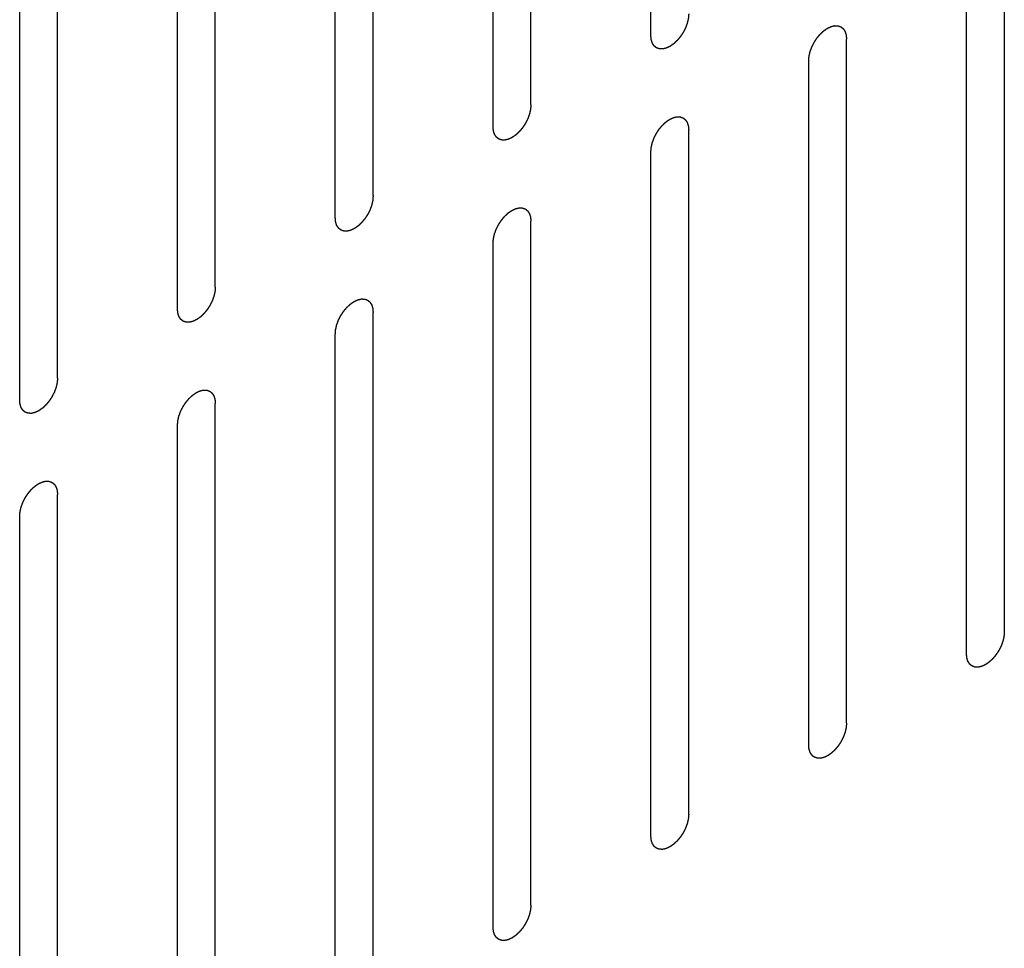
# Model space of a CAD drawing. Header units: inches. Extents: x 5 to 265, y 5 to 171.
# Tile 194 of 212: x 213.28 to 214.66, y 129.66 to 130.96. Entities that reach past the tile are written whole.
import ezdxf

# ---------------------------------------------------------------- set-up
doc = ezdxf.new("R2010")
doc.units = ezdxf.units.IN
doc.header["$LTSCALE"] = 14.96
doc.header["$MEASUREMENT"] = 0
doc.linetypes.add('HIDDEN', pattern=[0.2, 0.1, -0.1])
doc.layers.add('08_ALL_COSMETICS', color=7, linetype='CONTINUOUS')

msp = doc.modelspace()

# ---------------------------------------------------------------- linework, layer by layer
at = {"layer": '08_ALL_COSMETICS', "color": 7, "linetype": 'HIDDEN'}
for p, q in [((214.1677, 130.9393), (214.1677, 131.8987)), ((213.9994, 130.8422), (213.9994, 131.8016)), ((213.9464, 130.8115), (213.9464, 131.7709)), ((213.7781, 130.7144), (213.7781, 131.6738)), ((213.725, 130.6838), (213.725, 131.6432)), ((213.5567, 130.5866), (213.5567, 131.546)), ((213.5037, 130.556), (213.5037, 131.5154)), ((213.3354, 130.4588), (213.3354, 131.4182)), ((213.2824, 130.4282), (213.2824, 131.3876)), ((214.6634, 130.1028), (214.6634, 131.0622)), ((214.6103, 130.0722), (214.6103, 131.0316)), ((214.442, 129.975), (214.442, 130.9344)), ((214.389, 129.9444), (214.389, 130.9038)), ((214.2207, 129.8473), (214.2207, 130.8066)), ((214.1677, 129.8166), (214.1677, 130.776)), ((213.9994, 129.7195), (213.9994, 130.6789)), ((213.9464, 129.6889), (213.9464, 130.6482)), ((213.7781, 129.5917), (213.7781, 130.5511)), ((213.725, 129.5611), (213.725, 130.5205)), ((213.5567, 129.4639), (213.5567, 130.4233)), ((213.5037, 129.4333), (213.5037, 130.3927)), ((213.3354, 129.3361), (213.3354, 130.2955)), ((213.2824, 129.3055), (213.2824, 130.2649))]:
    msp.add_line(p, q, dxfattribs=at)
for points in [[(214.2207, 130.9699), (214.2207, 130.9694), (214.2206, 130.9684), (214.2205, 130.9668), (214.2204, 130.9655), (214.2203, 130.9646), (214.2202, 130.9641), (214.2202, 130.9637), (214.2201, 130.9633), (214.22, 130.9627), (214.2198, 130.9618), (214.2195, 130.9604), (214.2191, 130.959), (214.2189, 130.9581), (214.2188, 130.9575), (214.2187, 130.9571), (214.2186, 130.9567), (214.2184, 130.9561), (214.218, 130.9552), (214.2175, 130.9538), (214.217, 130.9524), (214.2166, 130.9514), (214.2164, 130.9509), (214.2163, 130.9504), (214.2161, 130.95), (214.2158, 130.9495), (214.2153, 130.9485), (214.2146, 130.9471), (214.2139, 130.9457), (214.2134, 130.9448), (214.2132, 130.9442), (214.213, 130.9438), (214.2127, 130.9434), (214.2124, 130.9429), (214.2118, 130.942), (214.2109, 130.9408), (214.2101, 130.9395), (214.2095, 130.9386), (214.2092, 130.9381), (214.209, 130.9377), (214.2087, 130.9374), (214.2083, 130.9369), (214.2076, 130.9361), (214.2067, 130.935), (214.2057, 130.9338), (214.2051, 130.933), (214.2047, 130.9326), (214.2044, 130.9322), (214.2041, 130.932), (214.2037, 130.9316), (214.2029, 130.9309), (214.2019, 130.9299), (214.2009, 130.929), (214.2002, 130.9283), (214.1997, 130.9279), (214.1994, 130.9276), (214.1991, 130.9274), (214.1987, 130.9271), (214.1979, 130.9266), (214.1968, 130.9258), (214.1957, 130.9251), (214.195, 130.9245), (214.1945, 130.9242), (214.1942, 130.924), (214.1939, 130.9239), (214.1934, 130.9237), (214.1927, 130.9233), (214.1916, 130.9228), (214.1905, 130.9223), (214.1898, 130.922), (214.1894, 130.9218), (214.189, 130.9216), (214.1887, 130.9216), (214.1883, 130.9215), (214.1876, 130.9213), (214.1866, 130.9211), (214.1855, 130.9208), (214.1848, 130.9207), (214.1844, 130.9206), (214.1841, 130.9205), (214.1838, 130.9205), (214.1834, 130.9205), (214.1828, 130.9205), (214.1818, 130.9206), (214.1809, 130.9206), (214.1802, 130.9206), (214.1798, 130.9207), (214.1795, 130.9206), (214.1793, 130.9208), (214.1789, 130.9209), (214.1783, 130.9211), (214.1775, 130.9214), (214.1766, 130.9217), (214.176, 130.9219), (214.1757, 130.9221), (214.1754, 130.9221), (214.1752, 130.9223), (214.175, 130.9226), (214.1745, 130.923), (214.1738, 130.9235), (214.1731, 130.9241), (214.1726, 130.9245), (214.1724, 130.9247), (214.1721, 130.9249), (214.172, 130.9251), (214.1718, 130.9254), (214.1715, 130.926), (214.1709, 130.9268), (214.1704, 130.9276), (214.1701, 130.9282), (214.1699, 130.9285), (214.1697, 130.9287), (214.1696, 130.929), (214.1695, 130.9294), (214.1693, 130.9301), (214.169, 130.9312), (214.1686, 130.9322), (214.1684, 130.9329), (214.1683, 130.9333), (214.1682, 130.9336), (214.1682, 130.9339), (214.1681, 130.9344), (214.1681, 130.9353), (214.1679, 130.9364), (214.1678, 130.9379), (214.1677, 130.9388), (214.1677, 130.9393)], [(214.389, 130.9038), (214.389, 130.9043), (214.3891, 130.9054), (214.3893, 130.9069), (214.3894, 130.9082), (214.3894, 130.9091), (214.3895, 130.9097), (214.3895, 130.91), (214.3896, 130.9105), (214.3897, 130.911), (214.3899, 130.912), (214.3903, 130.9133), (214.3906, 130.9147), (214.3908, 130.9157), (214.3909, 130.9162), (214.391, 130.9166), (214.3912, 130.917), (214.3914, 130.9176), (214.3917, 130.9186), (214.3922, 130.92), (214.3927, 130.9214), (214.3931, 130.9223), (214.3933, 130.9229), (214.3934, 130.9233), (214.3936, 130.9237), (214.3939, 130.9243), (214.3944, 130.9252), (214.3951, 130.9266), (214.3958, 130.928), (214.3963, 130.929), (214.3966, 130.9295), (214.3968, 130.9299), (214.397, 130.9303), (214.3974, 130.9308), (214.3979, 130.9317), (214.3988, 130.933), (214.3996, 130.9343), (214.4002, 130.9352), (214.4005, 130.9357), (214.4008, 130.9361), (214.4011, 130.9364), (214.4014, 130.9368), (214.4021, 130.9376), (214.403, 130.9388), (214.404, 130.9399), (214.4047, 130.9407), (214.405, 130.9412), (214.4053, 130.9415), (214.4056, 130.9418), (214.4061, 130.9422), (214.4068, 130.9428), (214.4078, 130.9438), (214.4088, 130.9448), (214.4096, 130.9454), (214.41, 130.9458), (214.4103, 130.9461), (214.4106, 130.9463), (214.411, 130.9466), (214.4118, 130.9472), (214.4129, 130.9479), (214.414, 130.9487), (214.4148, 130.9492), (214.4152, 130.9495), (214.4155, 130.9498), (214.4158, 130.9499), (214.4163, 130.9501), (214.417, 130.9504), (214.4181, 130.9509), (214.4192, 130.9514), (214.4199, 130.9518), (214.4203, 130.952), (214.4207, 130.9521), (214.421, 130.9522), (214.4214, 130.9523), (214.4221, 130.9525), (214.4231, 130.9527), (214.4242, 130.9529), (214.4249, 130.9531), (214.4253, 130.9532), (214.4256, 130.9533), (214.4259, 130.9532), (214.4263, 130.9532), (214.427, 130.9532), (214.4279, 130.9532), (214.4289, 130.9531), (214.4295, 130.9531), (214.4299, 130.9531), (214.4302, 130.9531), (214.4304, 130.953), (214.4308, 130.9529), (214.4314, 130.9526), (214.4322, 130.9523), (214.4331, 130.952), (214.4337, 130.9518), (214.434, 130.9517), (214.4343, 130.9516), (214.4345, 130.9514), (214.4348, 130.9512), (214.4352, 130.9508), (214.4359, 130.9502), (214.4366, 130.9497), (214.4371, 130.9493), (214.4373, 130.949), (214.4376, 130.9489), (214.4377, 130.9486), (214.4379, 130.9483), (214.4383, 130.9477), (214.4388, 130.9469), (214.4393, 130.9461), (214.4396, 130.9456), (214.4398, 130.9452), (214.44, 130.945), (214.4401, 130.9447), (214.4402, 130.9443), (214.4404, 130.9436), (214.4408, 130.9426), (214.4411, 130.9416), (214.4413, 130.9409), (214.4414, 130.9405), (214.4415, 130.9402), (214.4415, 130.9398), (214.4416, 130.9393), (214.4417, 130.9385), (214.4418, 130.9373), (214.4419, 130.9359), (214.442, 130.9349), (214.442, 130.9344)], [(213.9994, 130.8422), (213.9993, 130.8416), (213.9993, 130.8406), (213.9991, 130.839), (213.999, 130.8377), (213.999, 130.8368), (213.9989, 130.8363), (213.9989, 130.8359), (213.9988, 130.8355), (213.9987, 130.835), (213.9984, 130.834), (213.9981, 130.8326), (213.9978, 130.8313), (213.9976, 130.8303), (213.9975, 130.8297), (213.9974, 130.8293), (213.9972, 130.8289), (213.997, 130.8284), (213.9967, 130.8274), (213.9962, 130.826), (213.9957, 130.8246), (213.9953, 130.8236), (213.9951, 130.8231), (213.995, 130.8227), (213.9947, 130.8222), (213.9945, 130.8217), (213.994, 130.8207), (213.9933, 130.8193), (213.9926, 130.818), (213.9921, 130.817), (213.9918, 130.8164), (213.9916, 130.816), (213.9914, 130.8156), (213.991, 130.8151), (213.9905, 130.8142), (213.9896, 130.813), (213.9888, 130.8117), (213.9882, 130.8108), (213.9879, 130.8103), (213.9876, 130.8099), (213.9873, 130.8096), (213.987, 130.8091), (213.9863, 130.8083), (213.9853, 130.8072), (213.9844, 130.8061), (213.9837, 130.8053), (213.9833, 130.8048), (213.9831, 130.8045), (213.9828, 130.8042), (213.9823, 130.8038), (213.9816, 130.8031), (213.9806, 130.8022), (213.9796, 130.8012), (213.9788, 130.8005), (213.9784, 130.8002), (213.9781, 130.7998), (213.9778, 130.7996), (213.9774, 130.7993), (213.9766, 130.7988), (213.9755, 130.798), (213.9744, 130.7973), (213.9736, 130.7968), (213.9732, 130.7965), (213.9729, 130.7962), (213.9726, 130.7961), (213.9721, 130.7959), (213.9714, 130.7955), (213.9703, 130.795), (213.9692, 130.7945), (213.9685, 130.7942), (213.968, 130.794), (213.9677, 130.7938), (213.9674, 130.7938), (213.967, 130.7937), (213.9663, 130.7935), (213.9652, 130.7933), (213.9642, 130.793), (213.9635, 130.7929), (213.9631, 130.7928), (213.9628, 130.7927), (213.9625, 130.7927), (213.9621, 130.7927), (213.9614, 130.7928), (213.9605, 130.7928), (213.9595, 130.7928), (213.9589, 130.7928), (213.9585, 130.7929), (213.9582, 130.7929), (213.9579, 130.793), (213.9576, 130.7931), (213.957, 130.7933), (213.9562, 130.7936), (213.9553, 130.7939), (213.9547, 130.7942), (213.9544, 130.7943), (213.9541, 130.7944), (213.9539, 130.7946), (213.9536, 130.7948), (213.9532, 130.7952), (213.9525, 130.7957), (213.9518, 130.7963), (213.9513, 130.7967), (213.951, 130.7969), (213.9508, 130.7971), (213.9507, 130.7973), (213.9505, 130.7977), (213.9501, 130.7982), (213.9496, 130.799), (213.9491, 130.7998), (213.9487, 130.8004), (213.9486, 130.8007), (213.9484, 130.8009), (213.9483, 130.8013), (213.9482, 130.8017), (213.948, 130.8024), (213.9476, 130.8034), (213.9473, 130.8044), (213.9471, 130.8051), (213.947, 130.8055), (213.9469, 130.8058), (213.9469, 130.8062), (213.9468, 130.8066), (213.9467, 130.8075), (213.9466, 130.8087), (213.9465, 130.8101), (213.9464, 130.8111), (213.9464, 130.8115)], [(214.1677, 130.776), (214.1677, 130.7765), (214.1678, 130.7776), (214.1679, 130.7791), (214.168, 130.7804), (214.1681, 130.7814), (214.1682, 130.7819), (214.1682, 130.7823), (214.1683, 130.7827), (214.1684, 130.7832), (214.1686, 130.7842), (214.1689, 130.7856), (214.1692, 130.7869), (214.1695, 130.7879), (214.1696, 130.7884), (214.1697, 130.7888), (214.1698, 130.7893), (214.17, 130.7898), (214.1704, 130.7908), (214.1709, 130.7922), (214.1714, 130.7936), (214.1718, 130.7946), (214.172, 130.7951), (214.1721, 130.7955), (214.1723, 130.7959), (214.1726, 130.7965), (214.1731, 130.7975), (214.1738, 130.7988), (214.1745, 130.8002), (214.175, 130.8012), (214.1752, 130.8017), (214.1754, 130.8022), (214.1757, 130.8025), (214.176, 130.803), (214.1766, 130.8039), (214.1774, 130.8052), (214.1783, 130.8065), (214.1789, 130.8074), (214.1792, 130.8079), (214.1794, 130.8083), (214.1797, 130.8086), (214.1801, 130.8091), (214.1808, 130.8099), (214.1817, 130.811), (214.1827, 130.8121), (214.1833, 130.8129), (214.1837, 130.8134), (214.184, 130.8137), (214.1843, 130.814), (214.1847, 130.8144), (214.1855, 130.8151), (214.1865, 130.816), (214.1875, 130.817), (214.1882, 130.8177), (214.1886, 130.818), (214.189, 130.8183), (214.1893, 130.8185), (214.1897, 130.8189), (214.1905, 130.8194), (214.1916, 130.8201), (214.1927, 130.8209), (214.1934, 130.8214), (214.1939, 130.8217), (214.1942, 130.822), (214.1945, 130.8221), (214.1949, 130.8223), (214.1957, 130.8226), (214.1968, 130.8231), (214.1978, 130.8236), (214.1986, 130.824), (214.199, 130.8242), (214.1994, 130.8244), (214.1997, 130.8244), (214.2001, 130.8245), (214.2008, 130.8247), (214.2018, 130.8249), (214.2029, 130.8251), (214.2036, 130.8253), (214.204, 130.8254), (214.2043, 130.8255), (214.2046, 130.8255), (214.205, 130.8255), (214.2056, 130.8254), (214.2066, 130.8254), (214.2075, 130.8254), (214.2082, 130.8253), (214.2086, 130.8253), (214.2089, 130.8253), (214.2091, 130.8252), (214.2095, 130.8251), (214.2101, 130.8249), (214.2109, 130.8246), (214.2118, 130.8242), (214.2124, 130.824), (214.2127, 130.8239), (214.213, 130.8238), (214.2131, 130.8236), (214.2134, 130.8234), (214.2139, 130.823), (214.2146, 130.8224), (214.2153, 130.8219), (214.2158, 130.8215), (214.216, 130.8213), (214.2162, 130.8211), (214.2164, 130.8208), (214.2166, 130.8205), (214.2169, 130.82), (214.2175, 130.8192), (214.218, 130.8184), (214.2183, 130.8178), (214.2185, 130.8175), (214.2187, 130.8173), (214.2188, 130.8169), (214.2189, 130.8165), (214.2191, 130.8158), (214.2194, 130.8148), (214.2197, 130.8138), (214.22, 130.8131), (214.2201, 130.8127), (214.2202, 130.8124), (214.2202, 130.812), (214.2203, 130.8116), (214.2203, 130.8107), (214.2205, 130.8095), (214.2206, 130.8081), (214.2207, 130.8071), (214.2207, 130.8066)], [(213.7781, 130.7144), (213.778, 130.7139), (213.7779, 130.7128), (213.7778, 130.7113), (213.7777, 130.71), (213.7776, 130.7091), (213.7776, 130.7085), (213.7776, 130.7081), (213.7775, 130.7077), (213.7773, 130.7072), (213.7771, 130.7062), (213.7768, 130.7049), (213.7765, 130.7035), (213.7763, 130.7025), (213.7762, 130.702), (213.7761, 130.7016), (213.7759, 130.7011), (213.7757, 130.7006), (213.7754, 130.6996), (213.7749, 130.6982), (213.7743, 130.6968), (213.774, 130.6959), (213.7738, 130.6953), (213.7737, 130.6949), (213.7734, 130.6945), (213.7732, 130.6939), (213.7727, 130.6929), (213.772, 130.6916), (213.7713, 130.6902), (213.7708, 130.6892), (213.7705, 130.6887), (213.7703, 130.6882), (213.77, 130.6879), (213.7697, 130.6874), (213.7691, 130.6865), (213.7683, 130.6852), (213.7675, 130.6839), (213.7669, 130.683), (213.7665, 130.6825), (213.7663, 130.6821), (213.766, 130.6818), (213.7656, 130.6813), (213.765, 130.6806), (213.764, 130.6794), (213.7631, 130.6783), (213.7624, 130.6775), (213.762, 130.677), (213.7617, 130.6767), (213.7614, 130.6764), (213.761, 130.676), (213.7603, 130.6753), (213.7593, 130.6744), (213.7582, 130.6734), (213.7575, 130.6728), (213.7571, 130.6724), (213.7568, 130.6721), (213.7565, 130.6719), (213.756, 130.6716), (213.7553, 130.671), (213.7542, 130.6703), (213.7531, 130.6695), (213.7523, 130.669), (213.7519, 130.6687), (213.7515, 130.6684), (213.7512, 130.6683), (213.7508, 130.6681), (213.75, 130.6678), (213.749, 130.6673), (213.7479, 130.6668), (213.7472, 130.6664), (213.7467, 130.6662), (213.7464, 130.666), (213.7461, 130.666), (213.7457, 130.6659), (213.745, 130.6657), (213.7439, 130.6655), (213.7429, 130.6653), (213.7422, 130.6651), (213.7418, 130.665), (213.7414, 130.6649), (213.7412, 130.6649), (213.7408, 130.665), (213.7401, 130.665), (213.7392, 130.665), (213.7382, 130.6651), (213.7375, 130.6651), (213.7372, 130.6651), (213.7369, 130.6651), (213.7366, 130.6652), (213.7363, 130.6653), (213.7357, 130.6655), (213.7348, 130.6658), (213.734, 130.6662), (213.7334, 130.6664), (213.7331, 130.6665), (213.7328, 130.6666), (213.7326, 130.6668), (213.7323, 130.667), (213.7318, 130.6674), (213.7312, 130.668), (213.7305, 130.6685), (213.73, 130.6689), (213.7297, 130.6692), (213.7295, 130.6693), (213.7294, 130.6696), (213.7292, 130.6699), (213.7288, 130.6704), (213.7283, 130.6712), (213.7278, 130.672), (213.7274, 130.6726), (213.7272, 130.6729), (213.7271, 130.6732), (213.727, 130.6735), (213.7268, 130.6739), (213.7266, 130.6746), (213.7263, 130.6756), (213.726, 130.6766), (213.7258, 130.6773), (213.7257, 130.6777), (213.7255, 130.678), (213.7255, 130.6784), (213.7255, 130.6788), (213.7254, 130.6797), (213.7253, 130.6809), (213.7252, 130.6823), (213.7251, 130.6833), (213.725, 130.6838)], [(213.9464, 130.6482), (213.9464, 130.6488), (213.9465, 130.6498), (213.9466, 130.6514), (213.9467, 130.6527), (213.9468, 130.6536), (213.9468, 130.6541), (213.9468, 130.6545), (213.947, 130.6549), (213.9471, 130.6554), (213.9473, 130.6564), (213.9476, 130.6578), (213.9479, 130.6591), (213.9481, 130.6601), (213.9483, 130.6607), (213.9483, 130.6611), (213.9485, 130.6615), (213.9487, 130.662), (213.9491, 130.663), (213.9496, 130.6644), (213.9501, 130.6658), (213.9504, 130.6668), (213.9506, 130.6673), (213.9508, 130.6677), (213.951, 130.6682), (213.9513, 130.6687), (213.9518, 130.6697), (213.9525, 130.6711), (213.9532, 130.6724), (213.9536, 130.6734), (213.9539, 130.674), (213.9541, 130.6744), (213.9544, 130.6748), (213.9547, 130.6753), (213.9553, 130.6762), (213.9561, 130.6774), (213.957, 130.6787), (213.9575, 130.6796), (213.9579, 130.6801), (213.9581, 130.6805), (213.9584, 130.6808), (213.9588, 130.6813), (213.9595, 130.6821), (213.9604, 130.6832), (213.9614, 130.6843), (213.962, 130.6851), (213.9624, 130.6856), (213.9627, 130.686), (213.963, 130.6862), (213.9634, 130.6866), (213.9641, 130.6873), (213.9652, 130.6882), (213.9662, 130.6892), (213.9669, 130.6899), (213.9673, 130.6902), (213.9676, 130.6906), (213.968, 130.6908), (213.9684, 130.6911), (213.9692, 130.6916), (213.9703, 130.6924), (213.9713, 130.6931), (213.9721, 130.6936), (213.9725, 130.6939), (213.9729, 130.6942), (213.9732, 130.6943), (213.9736, 130.6945), (213.9744, 130.6949), (213.9754, 130.6954), (213.9765, 130.6959), (213.9773, 130.6962), (213.9777, 130.6964), (213.978, 130.6966), (213.9783, 130.6966), (213.9787, 130.6967), (213.9795, 130.6969), (213.9805, 130.6971), (213.9815, 130.6974), (213.9823, 130.6975), (213.9827, 130.6976), (213.983, 130.6977), (213.9833, 130.6977), (213.9836, 130.6977), (213.9843, 130.6976), (213.9853, 130.6976), (213.9862, 130.6976), (213.9869, 130.6976), (213.9873, 130.6975), (213.9876, 130.6976), (213.9878, 130.6974), (213.9881, 130.6973), (213.9887, 130.6971), (213.9896, 130.6968), (213.9904, 130.6965), (213.991, 130.6963), (213.9914, 130.6961), (213.9916, 130.6961), (213.9918, 130.6959), (213.9921, 130.6956), (213.9926, 130.6952), (213.9933, 130.6947), (213.9939, 130.6941), (213.9944, 130.6937), (213.9947, 130.6935), (213.9949, 130.6933), (213.9951, 130.6931), (213.9953, 130.6927), (213.9956, 130.6922), (213.9961, 130.6914), (213.9966, 130.6906), (213.997, 130.69), (213.9972, 130.6897), (213.9974, 130.6895), (213.9974, 130.6891), (213.9976, 130.6887), (213.9978, 130.688), (213.9981, 130.687), (213.9984, 130.686), (213.9986, 130.6853), (213.9988, 130.6849), (213.9989, 130.6846), (213.9989, 130.6842), (213.9989, 130.6838), (213.999, 130.6829), (213.9991, 130.6817), (213.9993, 130.6803), (213.9993, 130.6793), (213.9994, 130.6789)], [(213.5567, 130.5866), (213.5567, 130.5861), (213.5566, 130.585), (213.5565, 130.5835), (213.5564, 130.5822), (213.5563, 130.5813), (213.5563, 130.5808), (213.5563, 130.5804), (213.5561, 130.5799), (213.556, 130.5794), (213.5558, 130.5784), (213.5555, 130.5771), (213.5552, 130.5757), (213.555, 130.5747), (213.5548, 130.5742), (213.5548, 130.5738), (213.5546, 130.5734), (213.5544, 130.5728), (213.554, 130.5718), (213.5535, 130.5704), (213.553, 130.569), (213.5527, 130.5681), (213.5525, 130.5675), (213.5523, 130.5671), (213.5521, 130.5667), (213.5518, 130.5661), (213.5513, 130.5652), (213.5506, 130.5638), (213.5499, 130.5624), (213.5495, 130.5614), (213.5492, 130.5609), (213.549, 130.5605), (213.5487, 130.5601), (213.5484, 130.5596), (213.5478, 130.5587), (213.547, 130.5574), (213.5461, 130.5561), (213.5456, 130.5553), (213.5452, 130.5547), (213.545, 130.5544), (213.5447, 130.554), (213.5443, 130.5536), (213.5436, 130.5528), (213.5427, 130.5516), (213.5417, 130.5505), (213.5411, 130.5497), (213.5407, 130.5493), (213.5404, 130.5489), (213.5401, 130.5486), (213.5397, 130.5482), (213.539, 130.5476), (213.5379, 130.5466), (213.5369, 130.5456), (213.5362, 130.545), (213.5358, 130.5446), (213.5355, 130.5443), (213.5351, 130.5441), (213.5347, 130.5438), (213.5339, 130.5432), (213.5328, 130.5425), (213.5318, 130.5417), (213.531, 130.5412), (213.5306, 130.5409), (213.5302, 130.5407), (213.5299, 130.5405), (213.5295, 130.5403), (213.5287, 130.54), (213.5277, 130.5395), (213.5266, 130.539), (213.5258, 130.5386), (213.5254, 130.5384), (213.5251, 130.5383), (213.5248, 130.5382), (213.5244, 130.5381), (213.5236, 130.538), (213.5226, 130.5377), (213.5216, 130.5375), (213.5208, 130.5373), (213.5204, 130.5372), (213.5201, 130.5371), (213.5198, 130.5372), (213.5195, 130.5372), (213.5188, 130.5372), (213.5178, 130.5372), (213.5169, 130.5373), (213.5162, 130.5373), (213.5158, 130.5373), (213.5155, 130.5373), (213.5153, 130.5374), (213.515, 130.5375), (213.5144, 130.5378), (213.5135, 130.5381), (213.5127, 130.5384), (213.5121, 130.5386), (213.5117, 130.5387), (213.5115, 130.5388), (213.5113, 130.539), (213.511, 130.5392), (213.5105, 130.5396), (213.5098, 130.5402), (213.5092, 130.5407), (213.5087, 130.5411), (213.5084, 130.5414), (213.5082, 130.5415), (213.508, 130.5418), (213.5078, 130.5421), (213.5075, 130.5427), (213.507, 130.5435), (213.5065, 130.5443), (213.5061, 130.5448), (213.5059, 130.5452), (213.5057, 130.5454), (213.5057, 130.5457), (213.5055, 130.5461), (213.5053, 130.5468), (213.505, 130.5478), (213.5047, 130.5488), (213.5045, 130.5495), (213.5043, 130.5499), (213.5042, 130.5502), (213.5042, 130.5506), (213.5042, 130.5511), (213.5041, 130.5519), (213.504, 130.5531), (213.5038, 130.5545), (213.5038, 130.5555), (213.5037, 130.556)], [(213.725, 130.5205), (213.7251, 130.521), (213.7252, 130.522), (213.7253, 130.5236), (213.7254, 130.5249), (213.7255, 130.5258), (213.7255, 130.5263), (213.7255, 130.5267), (213.7256, 130.5271), (213.7258, 130.5277), (213.726, 130.5286), (213.7263, 130.53), (213.7266, 130.5314), (213.7268, 130.5323), (213.7269, 130.5329), (213.727, 130.5333), (213.7272, 130.5337), (213.7274, 130.5343), (213.7277, 130.5352), (213.7282, 130.5366), (213.7288, 130.538), (213.7291, 130.539), (213.7293, 130.5395), (213.7294, 130.54), (213.7297, 130.5404), (213.7299, 130.5409), (213.7304, 130.5419), (213.7311, 130.5433), (213.7318, 130.5447), (213.7323, 130.5456), (213.7326, 130.5462), (213.7328, 130.5466), (213.7331, 130.547), (213.7334, 130.5475), (213.734, 130.5484), (213.7348, 130.5496), (213.7356, 130.5509), (213.7362, 130.5518), (213.7366, 130.5523), (213.7368, 130.5527), (213.7371, 130.553), (213.7375, 130.5535), (213.7381, 130.5543), (213.7391, 130.5554), (213.74, 130.5566), (213.7407, 130.5574), (213.7411, 130.5578), (213.7414, 130.5582), (213.7417, 130.5584), (213.7421, 130.5588), (213.7428, 130.5595), (213.7438, 130.5605), (213.7449, 130.5614), (213.7456, 130.5621), (213.746, 130.5625), (213.7463, 130.5628), (213.7466, 130.563), (213.7471, 130.5633), (213.7478, 130.5638), (213.7489, 130.5646), (213.75, 130.5653), (213.7508, 130.5659), (213.7512, 130.5662), (213.7516, 130.5664), (213.7519, 130.5665), (213.7523, 130.5667), (213.7531, 130.5671), (213.7541, 130.5676), (213.7552, 130.5681), (213.756, 130.5684), (213.7564, 130.5686), (213.7567, 130.5688), (213.757, 130.5688), (213.7574, 130.5689), (213.7581, 130.5691), (213.7592, 130.5693), (213.7602, 130.5696), (213.7609, 130.5698), (213.7613, 130.5698), (213.7617, 130.5699), (213.7619, 130.5699), (213.7623, 130.5699), (213.763, 130.5699), (213.7639, 130.5698), (213.7649, 130.5698), (213.7656, 130.5698), (213.7659, 130.5698), (213.7662, 130.5698), (213.7665, 130.5696), (213.7668, 130.5695), (213.7674, 130.5693), (213.7683, 130.569), (213.7691, 130.5687), (213.7697, 130.5685), (213.77, 130.5683), (213.7703, 130.5683), (213.7705, 130.5681), (213.7708, 130.5679), (213.7713, 130.5675), (213.7719, 130.5669), (213.7726, 130.5663), (213.7731, 130.5659), (213.7734, 130.5657), (213.7736, 130.5655), (213.7737, 130.5653), (213.7739, 130.565), (213.7743, 130.5644), (213.7748, 130.5636), (213.7753, 130.5628), (213.7757, 130.5622), (213.7759, 130.5619), (213.776, 130.5617), (213.7761, 130.5614), (213.7763, 130.561), (213.7765, 130.5603), (213.7768, 130.5593), (213.7771, 130.5582), (213.7773, 130.5575), (213.7774, 130.5571), (213.7776, 130.5568), (213.7776, 130.5565), (213.7776, 130.556), (213.7777, 130.5552), (213.7778, 130.554), (213.7779, 130.5525), (213.778, 130.5516), (213.7781, 130.5511)], [(213.3354, 130.4588), (213.3354, 130.4583), (213.3353, 130.4573), (213.3352, 130.4557), (213.3351, 130.4544), (213.335, 130.4535), (213.3349, 130.453), (213.3349, 130.4526), (213.3348, 130.4522), (213.3347, 130.4516), (213.3345, 130.4507), (213.3342, 130.4493), (213.3339, 130.4479), (213.3336, 130.447), (213.3335, 130.4464), (213.3334, 130.446), (213.3333, 130.4456), (213.3331, 130.445), (213.3327, 130.444), (213.3322, 130.4427), (213.3317, 130.4413), (213.3313, 130.4403), (213.3311, 130.4397), (213.331, 130.4393), (213.3308, 130.4389), (213.3305, 130.4384), (213.33, 130.4374), (213.3293, 130.436), (213.3286, 130.4346), (213.3281, 130.4337), (213.3279, 130.4331), (213.3277, 130.4327), (213.3274, 130.4323), (213.3271, 130.4318), (213.3265, 130.4309), (213.3257, 130.4296), (213.3248, 130.4284), (213.3242, 130.4275), (213.3239, 130.427), (213.3237, 130.4266), (213.3234, 130.4262), (213.323, 130.4258), (213.3223, 130.425), (213.3214, 130.4239), (213.3204, 130.4227), (213.3198, 130.4219), (213.3194, 130.4215), (213.3191, 130.4211), (213.3188, 130.4208), (213.3184, 130.4205), (213.3176, 130.4198), (213.3166, 130.4188), (213.3156, 130.4179), (213.3149, 130.4172), (213.3145, 130.4168), (213.3142, 130.4165), (213.3138, 130.4163), (213.3134, 130.416), (213.3126, 130.4155), (213.3115, 130.4147), (213.3104, 130.414), (213.3097, 130.4134), (213.3092, 130.4131), (213.3089, 130.4129), (213.3086, 130.4127), (213.3082, 130.4125), (213.3074, 130.4122), (213.3063, 130.4117), (213.3053, 130.4112), (213.3045, 130.4108), (213.3041, 130.4107), (213.3037, 130.4105), (213.3034, 130.4104), (213.303, 130.4103), (213.3023, 130.4102), (213.3013, 130.4099), (213.3002, 130.4097), (213.2995, 130.4095), (213.2991, 130.4094), (213.2988, 130.4093), (213.2985, 130.4094), (213.2981, 130.4094), (213.2975, 130.4094), (213.2965, 130.4095), (213.2956, 130.4095), (213.2949, 130.4095), (213.2945, 130.4095), (213.2942, 130.4095), (213.294, 130.4096), (213.2936, 130.4098), (213.293, 130.41), (213.2922, 130.4103), (213.2913, 130.4106), (213.2907, 130.4108), (213.2904, 130.4109), (213.2901, 130.411), (213.29, 130.4112), (213.2897, 130.4114), (213.2892, 130.4118), (213.2885, 130.4124), (213.2878, 130.413), (213.2873, 130.4134), (213.2871, 130.4136), (213.2869, 130.4137), (213.2867, 130.414), (213.2865, 130.4143), (213.2862, 130.4149), (213.2856, 130.4157), (213.2851, 130.4165), (213.2848, 130.417), (213.2846, 130.4174), (213.2844, 130.4176), (213.2843, 130.4179), (213.2842, 130.4183), (213.284, 130.419), (213.2837, 130.42), (213.2834, 130.421), (213.2831, 130.4217), (213.283, 130.4222), (213.2829, 130.4224), (213.2829, 130.4228), (213.2828, 130.4233), (213.2828, 130.4241), (213.2826, 130.4253), (213.2825, 130.4268), (213.2824, 130.4277), (213.2824, 130.4282)], [(213.5037, 130.3927), (213.5038, 130.3932), (213.5038, 130.3942), (213.504, 130.3958), (213.5041, 130.3971), (213.5041, 130.398), (213.5042, 130.3985), (213.5042, 130.3989), (213.5043, 130.3993), (213.5044, 130.3999), (213.5047, 130.4008), (213.505, 130.4022), (213.5053, 130.4036), (213.5055, 130.4045), (213.5056, 130.4051), (213.5057, 130.4055), (213.5059, 130.4059), (213.5061, 130.4065), (213.5064, 130.4075), (213.5069, 130.4088), (213.5074, 130.4102), (213.5078, 130.4112), (213.508, 130.4118), (213.5081, 130.4122), (213.5084, 130.4126), (213.5086, 130.4132), (213.5091, 130.4141), (213.5098, 130.4155), (213.5105, 130.4169), (213.511, 130.4179), (213.5113, 130.4184), (213.5115, 130.4188), (213.5117, 130.4192), (213.5121, 130.4197), (213.5126, 130.4206), (213.5135, 130.4219), (213.5143, 130.4231), (213.5149, 130.424), (213.5152, 130.4245), (213.5155, 130.4249), (213.5158, 130.4253), (213.5161, 130.4257), (213.5168, 130.4265), (213.5178, 130.4276), (213.5187, 130.4288), (213.5194, 130.4296), (213.5198, 130.43), (213.52, 130.4304), (213.5203, 130.4307), (213.5208, 130.431), (213.5215, 130.4317), (213.5225, 130.4327), (213.5235, 130.4336), (213.5243, 130.4343), (213.5247, 130.4347), (213.525, 130.435), (213.5253, 130.4352), (213.5257, 130.4355), (213.5265, 130.436), (213.5276, 130.4368), (213.5287, 130.4375), (213.5295, 130.4381), (213.5299, 130.4384), (213.5302, 130.4386), (213.5305, 130.4388), (213.531, 130.439), (213.5317, 130.4393), (213.5328, 130.4398), (213.5339, 130.4403), (213.5346, 130.4407), (213.5351, 130.4408), (213.5354, 130.441), (213.5357, 130.4411), (213.5361, 130.4412), (213.5368, 130.4413), (213.5379, 130.4416), (213.5389, 130.4418), (213.5396, 130.442), (213.54, 130.4421), (213.5403, 130.4422), (213.5406, 130.4421), (213.541, 130.4421), (213.5417, 130.4421), (213.5426, 130.4421), (213.5436, 130.442), (213.5442, 130.442), (213.5446, 130.442), (213.5449, 130.442), (213.5452, 130.4419), (213.5455, 130.4418), (213.5461, 130.4415), (213.5469, 130.4412), (213.5478, 130.4409), (213.5484, 130.4407), (213.5487, 130.4406), (213.549, 130.4405), (213.5492, 130.4403), (213.5495, 130.4401), (213.5499, 130.4397), (213.5506, 130.4391), (213.5513, 130.4385), (213.5518, 130.4381), (213.5521, 130.4379), (213.5523, 130.4378), (213.5524, 130.4375), (213.5526, 130.4372), (213.553, 130.4366), (213.5535, 130.4358), (213.554, 130.435), (213.5544, 130.4345), (213.5546, 130.4341), (213.5547, 130.4339), (213.5548, 130.4336), (213.5549, 130.4332), (213.5551, 130.4325), (213.5555, 130.4315), (213.5558, 130.4305), (213.556, 130.4298), (213.5561, 130.4293), (213.5562, 130.4291), (213.5562, 130.4287), (213.5563, 130.4282), (213.5564, 130.4274), (213.5565, 130.4262), (213.5566, 130.4247), (213.5567, 130.4238), (213.5567, 130.4233)], [(213.2824, 130.2649), (213.2824, 130.2654), (213.2825, 130.2665), (213.2826, 130.268), (213.2827, 130.2693), (213.2828, 130.2702), (213.2829, 130.2708), (213.2829, 130.2711), (213.283, 130.2716), (213.2831, 130.2721), (213.2833, 130.2731), (213.2836, 130.2744), (213.284, 130.2758), (213.2842, 130.2768), (213.2843, 130.2773), (213.2844, 130.2777), (213.2845, 130.2781), (213.2847, 130.2787), (213.2851, 130.2797), (213.2856, 130.2811), (213.2861, 130.2825), (213.2865, 130.2834), (213.2867, 130.284), (213.2868, 130.2844), (213.287, 130.2848), (213.2873, 130.2854), (213.2878, 130.2863), (213.2885, 130.2877), (213.2892, 130.2891), (213.2897, 130.2901), (213.2899, 130.2906), (213.2901, 130.291), (213.2904, 130.2914), (213.2907, 130.2919), (213.2913, 130.2928), (213.2922, 130.2941), (213.293, 130.2954), (213.2936, 130.2963), (213.2939, 130.2968), (213.2941, 130.2971), (213.2944, 130.2975), (213.2948, 130.2979), (213.2955, 130.2987), (213.2964, 130.2999), (213.2974, 130.301), (213.298, 130.3018), (213.2984, 130.3023), (213.2987, 130.3026), (213.299, 130.3029), (213.2994, 130.3033), (213.3002, 130.3039), (213.3012, 130.3049), (213.3022, 130.3059), (213.3029, 130.3065), (213.3034, 130.3069), (213.3037, 130.3072), (213.304, 130.3074), (213.3044, 130.3077), (213.3052, 130.3083), (213.3063, 130.309), (213.3074, 130.3098), (213.3081, 130.3103), (213.3086, 130.3106), (213.3089, 130.3109), (213.3092, 130.311), (213.3097, 130.3112), (213.3104, 130.3115), (213.3115, 130.312), (213.3126, 130.3125), (213.3133, 130.3129), (213.3137, 130.3131), (213.3141, 130.3132), (213.3144, 130.3133), (213.3148, 130.3134), (213.3155, 130.3135), (213.3165, 130.3138), (213.3176, 130.314), (213.3183, 130.3142), (213.3187, 130.3143), (213.319, 130.3144), (213.3193, 130.3143), (213.3197, 130.3143), (213.3203, 130.3143), (213.3213, 130.3143), (213.3222, 130.3142), (213.3229, 130.3142), (213.3233, 130.3142), (213.3236, 130.3142), (213.3238, 130.3141), (213.3242, 130.314), (213.3248, 130.3137), (213.3256, 130.3134), (213.3265, 130.3131), (213.3271, 130.3129), (213.3274, 130.3128), (213.3277, 130.3127), (213.3279, 130.3125), (213.3281, 130.3123), (213.3286, 130.3119), (213.3293, 130.3113), (213.33, 130.3108), (213.3305, 130.3104), (213.3307, 130.3101), (213.331, 130.31), (213.3311, 130.3097), (213.3313, 130.3094), (213.3316, 130.3088), (213.3322, 130.308), (213.3327, 130.3072), (213.333, 130.3067), (213.3332, 130.3063), (213.3334, 130.3061), (213.3335, 130.3058), (213.3336, 130.3054), (213.3338, 130.3047), (213.3341, 130.3037), (213.3345, 130.3027), (213.3347, 130.302), (213.3348, 130.3016), (213.3349, 130.3013), (213.3349, 130.3009), (213.335, 130.3004), (213.335, 130.2996), (213.3352, 130.2984), (213.3353, 130.297), (213.3354, 130.296), (213.3354, 130.2955)], [(214.6634, 130.1028), (214.6633, 130.1023), (214.6632, 130.1013), (214.6631, 130.0997), (214.663, 130.0984), (214.6629, 130.0975), (214.6629, 130.097), (214.6629, 130.0966), (214.6628, 130.0962), (214.6626, 130.0956), (214.6624, 130.0947), (214.6621, 130.0933), (214.6618, 130.0919), (214.6616, 130.0909), (214.6614, 130.0904), (214.6614, 130.09), (214.6612, 130.0896), (214.661, 130.089), (214.6606, 130.088), (214.6601, 130.0866), (214.6596, 130.0853), (214.6593, 130.0843), (214.6591, 130.0837), (214.6589, 130.0833), (214.6587, 130.0829), (214.6584, 130.0823), (214.658, 130.0814), (214.6573, 130.08), (214.6566, 130.0786), (214.6561, 130.0776), (214.6558, 130.0771), (214.6556, 130.0767), (214.6553, 130.0763), (214.655, 130.0758), (214.6544, 130.0749), (214.6536, 130.0736), (214.6528, 130.0724), (214.6522, 130.0715), (214.6518, 130.071), (214.6516, 130.0706), (214.6513, 130.0702), (214.6509, 130.0698), (214.6503, 130.069), (214.6493, 130.0678), (214.6484, 130.0667), (214.6477, 130.0659), (214.6473, 130.0655), (214.647, 130.0651), (214.6467, 130.0648), (214.6463, 130.0644), (214.6456, 130.0638), (214.6446, 130.0628), (214.6435, 130.0619), (214.6428, 130.0612), (214.6424, 130.0608), (214.6421, 130.0605), (214.6418, 130.0603), (214.6413, 130.06), (214.6406, 130.0595), (214.6395, 130.0587), (214.6384, 130.0579), (214.6376, 130.0574), (214.6372, 130.0571), (214.6368, 130.0569), (214.6365, 130.0567), (214.6361, 130.0565), (214.6353, 130.0562), (214.6343, 130.0557), (214.6332, 130.0552), (214.6324, 130.0548), (214.632, 130.0546), (214.6317, 130.0545), (214.6314, 130.0544), (214.631, 130.0543), (214.6302, 130.0542), (214.6292, 130.0539), (214.6282, 130.0537), (214.6275, 130.0535), (214.6271, 130.0534), (214.6267, 130.0533), (214.6265, 130.0534), (214.6261, 130.0534), (214.6254, 130.0534), (214.6245, 130.0534), (214.6235, 130.0535), (214.6228, 130.0535), (214.6225, 130.0535), (214.6222, 130.0535), (214.6219, 130.0536), (214.6216, 130.0537), (214.621, 130.054), (214.6201, 130.0543), (214.6193, 130.0546), (214.6187, 130.0548), (214.6184, 130.0549), (214.6181, 130.055), (214.6179, 130.0552), (214.6176, 130.0554), (214.6171, 130.0558), (214.6165, 130.0564), (214.6158, 130.057), (214.6153, 130.0573), (214.615, 130.0576), (214.6148, 130.0577), (214.6147, 130.058), (214.6145, 130.0583), (214.6141, 130.0589), (214.6136, 130.0597), (214.6131, 130.0605), (214.6127, 130.061), (214.6125, 130.0614), (214.6123, 130.0616), (214.6123, 130.0619), (214.6121, 130.0623), (214.6119, 130.063), (214.6116, 130.064), (214.6113, 130.065), (214.6111, 130.0657), (214.611, 130.0661), (214.6108, 130.0664), (214.6108, 130.0668), (214.6108, 130.0673), (214.6107, 130.0681), (214.6106, 130.0693), (214.6105, 130.0708), (214.6104, 130.0717), (214.6103, 130.0722)], [(214.442, 129.975), (214.442, 129.9745), (214.4419, 129.9735), (214.4418, 129.9719), (214.4417, 129.9706), (214.4416, 129.9697), (214.4416, 129.9692), (214.4416, 129.9688), (214.4414, 129.9684), (214.4413, 129.9678), (214.4411, 129.9669), (214.4408, 129.9655), (214.4405, 129.9641), (214.4403, 129.9632), (214.4401, 129.9626), (214.4401, 129.9622), (214.4399, 129.9618), (214.4397, 129.9612), (214.4393, 129.9603), (214.4388, 129.9589), (214.4383, 129.9575), (214.438, 129.9565), (214.4378, 129.9559), (214.4376, 129.9555), (214.4374, 129.9551), (214.4371, 129.9546), (214.4366, 129.9536), (214.4359, 129.9522), (214.4352, 129.9508), (214.4348, 129.9499), (214.4345, 129.9493), (214.4343, 129.9489), (214.434, 129.9485), (214.4337, 129.948), (214.4331, 129.9471), (214.4323, 129.9458), (214.4314, 129.9446), (214.4309, 129.9437), (214.4305, 129.9432), (214.4303, 129.9428), (214.43, 129.9425), (214.4296, 129.942), (214.4289, 129.9412), (214.428, 129.9401), (214.427, 129.9389), (214.4264, 129.9381), (214.426, 129.9377), (214.4257, 129.9373), (214.4254, 129.9371), (214.425, 129.9367), (214.4243, 129.936), (214.4232, 129.935), (214.4222, 129.9341), (214.4215, 129.9334), (214.4211, 129.933), (214.4208, 129.9327), (214.4204, 129.9325), (214.42, 129.9322), (214.4192, 129.9317), (214.4181, 129.9309), (214.417, 129.9302), (214.4163, 129.9296), (214.4158, 129.9293), (214.4155, 129.9291), (214.4152, 129.929), (214.4148, 129.9288), (214.414, 129.9284), (214.4129, 129.9279), (214.4119, 129.9274), (214.4111, 129.9271), (214.4107, 129.9269), (214.4104, 129.9267), (214.4101, 129.9266), (214.4096, 129.9265), (214.4089, 129.9264), (214.4079, 129.9261), (214.4069, 129.9259), (214.4061, 129.9257), (214.4057, 129.9257), (214.4054, 129.9256), (214.4051, 129.9256), (214.4047, 129.9256), (214.4041, 129.9256), (214.4031, 129.9257), (214.4022, 129.9257), (214.4015, 129.9257), (214.4011, 129.9257), (214.4008, 129.9257), (214.4006, 129.9258), (214.4003, 129.926), (214.3997, 129.9262), (214.3988, 129.9265), (214.398, 129.9268), (214.3974, 129.927), (214.397, 129.9272), (214.3968, 129.9272), (214.3966, 129.9274), (214.3963, 129.9276), (214.3958, 129.928), (214.3951, 129.9286), (214.3944, 129.9292), (214.394, 129.9296), (214.3937, 129.9298), (214.3935, 129.9299), (214.3933, 129.9302), (214.3931, 129.9305), (214.3928, 129.9311), (214.3923, 129.9319), (214.3918, 129.9327), (214.3914, 129.9333), (214.3912, 129.9336), (214.391, 129.9338), (214.391, 129.9341), (214.3908, 129.9345), (214.3906, 129.9352), (214.3903, 129.9362), (214.39, 129.9373), (214.3897, 129.938), (214.3896, 129.9384), (214.3895, 129.9386), (214.3895, 129.939), (214.3894, 129.9395), (214.3894, 129.9403), (214.3893, 129.9415), (214.3891, 129.943), (214.389, 129.9439), (214.389, 129.9444)], [(214.2207, 129.8473), (214.2207, 129.8467), (214.2206, 129.8457), (214.2205, 129.8441), (214.2204, 129.8428), (214.2203, 129.8419), (214.2202, 129.8414), (214.2202, 129.841), (214.2201, 129.8406), (214.22, 129.8401), (214.2198, 129.8391), (214.2195, 129.8377), (214.2191, 129.8363), (214.2189, 129.8354), (214.2188, 129.8348), (214.2187, 129.8344), (214.2186, 129.834), (214.2184, 129.8335), (214.218, 129.8325), (214.2175, 129.8311), (214.217, 129.8297), (214.2166, 129.8287), (214.2164, 129.8282), (214.2163, 129.8277), (214.2161, 129.8273), (214.2158, 129.8268), (214.2153, 129.8258), (214.2146, 129.8244), (214.2139, 129.8231), (214.2134, 129.8221), (214.2132, 129.8215), (214.213, 129.8211), (214.2127, 129.8207), (214.2124, 129.8202), (214.2118, 129.8193), (214.2109, 129.8181), (214.2101, 129.8168), (214.2095, 129.8159), (214.2092, 129.8154), (214.209, 129.815), (214.2087, 129.8147), (214.2083, 129.8142), (214.2076, 129.8134), (214.2067, 129.8123), (214.2057, 129.8112), (214.2051, 129.8104), (214.2047, 129.8099), (214.2044, 129.8095), (214.2041, 129.8093), (214.2037, 129.8089), (214.2029, 129.8082), (214.2019, 129.8073), (214.2009, 129.8063), (214.2002, 129.8056), (214.1997, 129.8052), (214.1994, 129.8049), (214.1991, 129.8047), (214.1987, 129.8044), (214.1979, 129.8039), (214.1968, 129.8031), (214.1957, 129.8024), (214.195, 129.8018), (214.1945, 129.8016), (214.1942, 129.8013), (214.1939, 129.8012), (214.1934, 129.801), (214.1927, 129.8006), (214.1916, 129.8001), (214.1905, 129.7996), (214.1898, 129.7993), (214.1894, 129.7991), (214.189, 129.7989), (214.1887, 129.7989), (214.1883, 129.7988), (214.1876, 129.7986), (214.1866, 129.7984), (214.1855, 129.7981), (214.1848, 129.798), (214.1844, 129.7979), (214.1841, 129.7978), (214.1838, 129.7978), (214.1834, 129.7978), (214.1828, 129.7979), (214.1818, 129.7979), (214.1809, 129.7979), (214.1802, 129.7979), (214.1798, 129.798), (214.1795, 129.7979), (214.1793, 129.7981), (214.1789, 129.7982), (214.1783, 129.7984), (214.1775, 129.7987), (214.1766, 129.799), (214.176, 129.7992), (214.1757, 129.7994), (214.1754, 129.7994), (214.1752, 129.7996), (214.175, 129.7999), (214.1745, 129.8003), (214.1738, 129.8008), (214.1731, 129.8014), (214.1726, 129.8018), (214.1724, 129.802), (214.1721, 129.8022), (214.172, 129.8024), (214.1718, 129.8027), (214.1715, 129.8033), (214.1709, 129.8041), (214.1704, 129.8049), (214.1701, 129.8055), (214.1699, 129.8058), (214.1697, 129.806), (214.1696, 129.8063), (214.1695, 129.8067), (214.1693, 129.8075), (214.169, 129.8085), (214.1686, 129.8095), (214.1684, 129.8102), (214.1683, 129.8106), (214.1682, 129.8109), (214.1682, 129.8112), (214.1681, 129.8117), (214.1681, 129.8126), (214.1679, 129.8138), (214.1678, 129.8152), (214.1677, 129.8162), (214.1677, 129.8166)], [(213.9994, 129.7195), (213.9993, 129.719), (213.9993, 129.7179), (213.9991, 129.7164), (213.999, 129.7151), (213.999, 129.7141), (213.9989, 129.7136), (213.9989, 129.7132), (213.9988, 129.7128), (213.9987, 129.7123), (213.9984, 129.7113), (213.9981, 129.7099), (213.9978, 129.7086), (213.9976, 129.7076), (213.9975, 129.7071), (213.9974, 129.7066), (213.9972, 129.7062), (213.997, 129.7057), (213.9967, 129.7047), (213.9962, 129.7033), (213.9957, 129.7019), (213.9953, 129.7009), (213.9951, 129.7004), (213.995, 129.7), (213.9947, 129.6996), (213.9945, 129.699), (213.994, 129.698), (213.9933, 129.6967), (213.9926, 129.6953), (213.9921, 129.6943), (213.9918, 129.6938), (213.9916, 129.6933), (213.9914, 129.693), (213.991, 129.6924), (213.9905, 129.6916), (213.9896, 129.6903), (213.9888, 129.689), (213.9882, 129.6881), (213.9879, 129.6876), (213.9876, 129.6872), (213.9873, 129.6869), (213.987, 129.6864), (213.9863, 129.6856), (213.9853, 129.6845), (213.9844, 129.6834), (213.9837, 129.6826), (213.9833, 129.6821), (213.9831, 129.6818), (213.9828, 129.6815), (213.9823, 129.6811), (213.9816, 129.6804), (213.9806, 129.6795), (213.9796, 129.6785), (213.9788, 129.6778), (213.9784, 129.6775), (213.9781, 129.6772), (213.9778, 129.677), (213.9774, 129.6766), (213.9766, 129.6761), (213.9755, 129.6754), (213.9744, 129.6746), (213.9736, 129.6741), (213.9732, 129.6738), (213.9729, 129.6735), (213.9726, 129.6734), (213.9721, 129.6732), (213.9714, 129.6728), (213.9703, 129.6723), (213.9692, 129.6719), (213.9685, 129.6715), (213.968, 129.6713), (213.9677, 129.6711), (213.9674, 129.6711), (213.967, 129.671), (213.9663, 129.6708), (213.9652, 129.6706), (213.9642, 129.6704), (213.9635, 129.6702), (213.9631, 129.6701), (213.9628, 129.67), (213.9625, 129.67), (213.9621, 129.67), (213.9614, 129.6701), (213.9605, 129.6701), (213.9595, 129.6701), (213.9589, 129.6702), (213.9585, 129.6702), (213.9582, 129.6702), (213.9579, 129.6703), (213.9576, 129.6704), (213.957, 129.6706), (213.9562, 129.6709), (213.9553, 129.6713), (213.9547, 129.6715), (213.9544, 129.6716), (213.9541, 129.6717), (213.9539, 129.6719), (213.9536, 129.6721), (213.9532, 129.6725), (213.9525, 129.673), (213.9518, 129.6736), (213.9513, 129.674), (213.951, 129.6742), (213.9508, 129.6744), (213.9507, 129.6747), (213.9505, 129.675), (213.9501, 129.6755), (213.9496, 129.6763), (213.9491, 129.6771), (213.9487, 129.6777), (213.9486, 129.678), (213.9484, 129.6782), (213.9483, 129.6786), (213.9482, 129.679), (213.948, 129.6797), (213.9476, 129.6807), (213.9473, 129.6817), (213.9471, 129.6824), (213.947, 129.6828), (213.9469, 129.6831), (213.9469, 129.6835), (213.9468, 129.6839), (213.9467, 129.6848), (213.9466, 129.686), (213.9465, 129.6874), (213.9464, 129.6884), (213.9464, 129.6889)]]:
    msp.add_open_spline(points, degree=3, knots=[0, 0, 0, 0, 0.015625, 0.03125, 0.046875, 0.054688, 0.058594, 0.0625, 0.066406, 0.070312, 0.078125, 0.09375, 0.109375, 0.117188, 0.121094, 0.125, 0.128906, 0.132812, 0.140625, 0.15625, 0.171875, 0.179688, 0.183594, 0.1875, 0.191406, 0.195312, 0.203125, 0.21875, 0.234375, 0.242188, 0.246094, 0.25, 0.253906, 0.257812, 0.265625, 0.28125, 0.296875, 0.304688, 0.308594, 0.3125, 0.316406, 0.320312, 0.328125, 0.34375, 0.359375, 0.367188, 0.371094, 0.375, 0.378906, 0.382812, 0.390625, 0.40625, 0.421875, 0.429688, 0.433594, 0.4375, 0.441406, 0.445312, 0.453125, 0.46875, 0.484375, 0.492188, 0.496094, 0.5, 0.503906, 0.507812, 0.515625, 0.53125, 0.546875, 0.554688, 0.558594, 0.5625, 0.566406, 0.570312, 0.578125, 0.59375, 0.609375, 0.617188, 0.621094, 0.625, 0.628906, 0.632812, 0.640625, 0.65625, 0.671875, 0.679688, 0.683594, 0.6875, 0.691406, 0.695312, 0.703125, 0.71875, 0.734375, 0.742188, 0.746094, 0.75, 0.753906, 0.757812, 0.765625, 0.78125, 0.796875, 0.804688, 0.808594, 0.8125, 0.816406, 0.820312, 0.828125, 0.84375, 0.859375, 0.867188, 0.871094, 0.875, 0.878906, 0.882812, 0.890625, 0.90625, 0.921875, 0.929688, 0.933594, 0.9375, 0.941406, 0.945312, 0.953125, 0.96875, 0.984375, 1, 1, 1, 1], dxfattribs=at)

doc.saveas('drawing.dxf')
